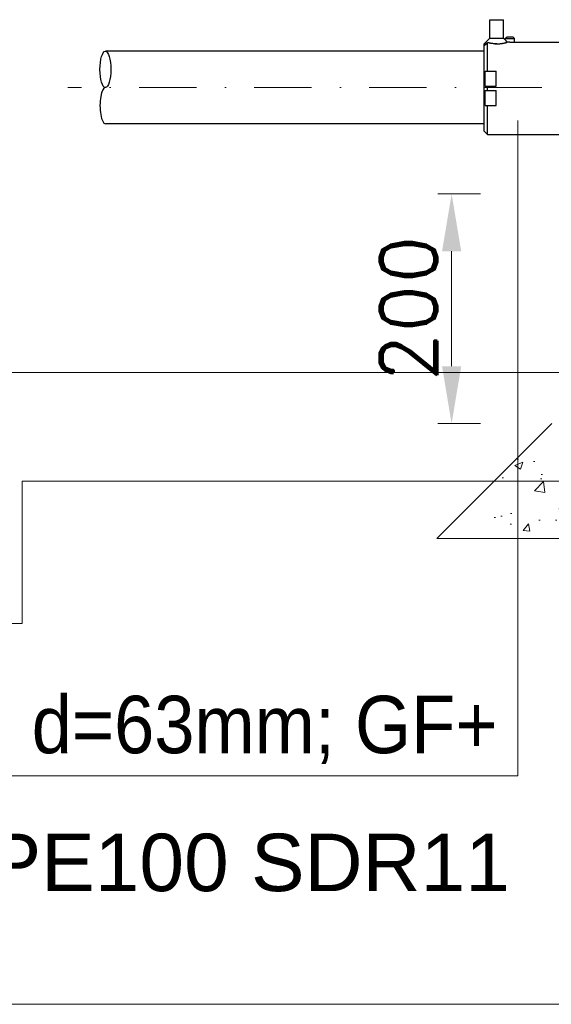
# Model space of a CAD drawing. Header units: centimetres. Extents: x 6548225 to 6568523, y 5576177 to 5581907.
# Tile 21 of 28: x 6566529 to 6566991, y 5579478 to 5580335. Entities that reach past the tile are written whole.
import ezdxf

# ---------------------------------------------------------------- set-up
doc = ezdxf.new("R2010")
doc.units = ezdxf.units.CM
doc.linetypes.add('DASHDOT', pattern=[1, 0.5, -0.25, 0, -0.25])
doc.linetypes.add('phl_thick', pattern=[0])
for name, color, linetype, lineweight in [('_kreskowa', 252, 'Continuous', 5), ('_opisy', 7, 'Continuous', 13), ('HAWLE', 7, 'Continuous', 25), ('HAWLE OSIE SYMETRII', 5, 'DASHDOT', 9)]:
    doc.layers.add(name, color=color, linetype=linetype, lineweight=lineweight)
doc.layers.add('projection', color=7, linetype='Continuous')
doc.styles.add('Arial', font='romand.shx', dxfattribs={"bigfont": 'bigfont.shx'})
doc.styles.get("Standard").update_dxf_attribs({"font": 'arial.ttf'})
doc.dimstyles.new('ISO-25', dxfattribs={"dimtxt": 2.5, "dimasz": 2.5, "dimexe": 1.25, "dimexo": 0.625, "dimtad": 1, "dimtxsty": 'Standard', "dimcen": 2.5, "dimadec": 0, "dimazin": 0, "dimtfac": 1, "dimtmove": 0, "dimatfit": 3, "dimfxl": 1, "dimlwd": 13, "dimlwe": 13, "dimarcsym": 0})

# ---------------------------------------------------------------- blocks, each defined once
blk = doc.blocks.new('*D97')
at = {"layer": '_opisy', "color": 0, "lineweight": 13, "transparency": 16777216}
for p, q in [((6566892.64, 5580183.7), (6566929.78, 5580183.7)), ((6566904.78, 5580133.7), (6566904.78, 5580033.7)), ((6566892.64, 5579983.7), (6566929.78, 5579983.7))]:
    blk.add_line(p, q, dxfattribs=at)
at = {"layer": '_opisy', "color": 0, "transparency": 16777216}
for points in [[(6566913.12, 5580133.7), (6566896.45, 5580133.7), (6566904.78, 5580183.7)], [(6566896.45, 5580033.7), (6566913.12, 5580033.7), (6566904.78, 5579983.7)]]:
    blk.add_solid(points, dxfattribs=at)
at = {"layer": 'DEFPOINTS', "color": 0, "transparency": 16777216}
for p in [(6566880.14, 5580183.7), (6566880.14, 5579983.7), (6566904.78, 5579983.7)]:
    blk.add_point(p, dxfattribs=at)
at = {"layer": '_opisy', "color": 0, "transparency": 16777216, "insert": (6566867.28, 5580083.7), "char_height": 50, "attachment_point": 5, "rotation": 90, "style": 'Arial'}
blk.add_mtext('200', dxfattribs=at)

msp = doc.modelspace()

# ---------------------------------------------------------------- hatches: boundary and pattern name
at = {"layer": '_kreskowa'}
h = msp.add_hatch(dxfattribs=at)
h.set_pattern_fill('AR-CONC', color=256, scale=10, style=0)
h.set_pattern_definition([(50, (6556073.204, 5575441.365), (71.72602, -6.2752), [7.5, -82.5]), (355, (6556073.204, 5575441.365), (-13.87513, 75.2192), [6, -66]), (100.4514, (6556079.18, 5575440.84), (57.85094, 68.94395), [6.374, -70.1142]), (46.1842, (6556073.204, 5575461.365), (106.7241, -16.5519), [11.25, -123.75]), (96.6356, (6556082.1, 5575459.99), (93.4663, 97.4118), [9.561, -105.1713]), (351.1842, (6556073.2, 5575461.37), (93.4662, 97.4119), [9, -99]), (21, (6556083.204, 5575456.365), (59.6907, -40.2619), [7.5, -82.5]), (326, (6556083.204, 5575456.365), (24.33153, 72.515), [6, -66]), (71.4514, (6556088.18, 5575453.01), (84.02226, 32.25305), [6.374, -70.1142]), (37.5, (6556073.204, 5575441.365), (1.215986, 33.289385), [0, -65.2, 0, -67, 0, -66.25]), (7.5, (6556073.204, 5575441.365), (26.30695, 39.44117), [0, -38.2, 0, -63.7, 0, -25.25]), (327.5, (6556050.904, 5575441.365), (53.382244, -2.25549), [0, -25, 0, -78, 0, -103.5]), (317.5, (6556040.904, 5575441.365), (58.31862, 10.0105), [0, -32.5, 0, -51.8, 0, -73.5])])
h.paths.add_polyline_path([(6567341.99, 5579983.705), (6566991.99, 5579983.705), (6566891.99, 5579883.705), (6567441.99, 5579883.705)])

# ---------------------------------------------------------------- linework, layer by layer
msp.add_line((6566991.99, 5579983.705), (6566891.99, 5579883.705), dxfattribs=at)
msp.add_lwpolyline([(6566891.99, 5579883.705), (6567441.99, 5579883.705)], dxfattribs=at)
at = {"layer": '_opisy'}
for p, q in [((6566962.417, 5579677.233), (6566962.417, 5580247.38)), ((6565506.986, 5580028.27), (6567005.2, 5580028.27)), ((6566531.213, 5579809.797), (6566531.213, 5579933.705)), ((6566531.213, 5579933.705), (6567016.559, 5579933.705)), ((6566531.213, 5579809.797), (6565506.986, 5579809.797)), ((6566962.417, 5579677.263), (6565723.465, 5579677.263)), ((6566962.417, 5579478.471), (6565723.465, 5579478.471)), ((6566962.417, 5579478.471), (6567292.124, 5579478.471))]:
    msp.add_line(p, q, dxfattribs=at)
at = {"layer": 'HAWLE'}
for p, q in [((6566932.99, 5580307.705), (6566603.621, 5580307.705)), ((6566932.99, 5580244.705), (6566603.621, 5580244.705))]:
    msp.add_line(p, q, dxfattribs=at)
msp.add_ellipse((6566603.621, 5580291.955), major_axis=(0, 15.75), ratio=0.3000696, dxfattribs=at)
msp.add_ellipse((6566603.621, 5580260.455), major_axis=(0, 15.75), ratio=0.3000696, start_param=0, end_param=3.1415927, dxfattribs=at)
at = {"layer": 'HAWLE OSIE SYMETRII', "ltscale": 100}
msp.add_line((6567583.742, 5580276.205), (6566571.042, 5580276.205), dxfattribs=at)
at = {"layer": 'projection', "color": 7, "linetype": 'phl_thick'}
for p, q in [((6566937.99, 5580335.205), (6566949.99, 5580335.205)), ((6566937.99, 5580319.205), (6566937.99, 5580335.205)), ((6566949.99, 5580319.205), (6566949.99, 5580335.205)), ((6566932.99, 5580314.205), (6566937.99, 5580319.205)), ((6566937.99, 5580319.205), (6566949.99, 5580319.205)), ((6566951.49, 5580317.705), (6566949.99, 5580319.205)), ((6566951.49, 5580318.705), (6566952.99, 5580320.205)), ((6566951.49, 5580318.705), (6566959.49, 5580318.705)), ((6566951.49, 5580317.705), (6566951.49, 5580318.705)), ((6566951.497, 5580317.694), (6566951.49, 5580317.705)), ((6566951.517, 5580317.663), (6566951.497, 5580317.694)), ((6566951.551, 5580317.611), (6566951.517, 5580317.663)), ((6566951.598, 5580317.541), (6566951.551, 5580317.611)), ((6566951.657, 5580317.453), (6566951.598, 5580317.541)), ((6566951.727, 5580317.35), (6566951.657, 5580317.453)), ((6566951.806, 5580317.235), (6566951.727, 5580317.35)), ((6566951.893, 5580317.111), (6566951.806, 5580317.235)), ((6566951.985, 5580316.982), (6566951.893, 5580317.111)), ((6566952.08, 5580316.848), (6566951.985, 5580316.982)), ((6566952.183, 5580316.708), (6566952.08, 5580316.848)), ((6566952.99, 5580320.205), (6566957.99, 5580320.205)), ((6566959.49, 5580318.705), (6566957.99, 5580320.205)), ((6566959.49, 5580315.705), (6566959.49, 5580318.705)), ((6566932.99, 5580314.205), (6566935.007, 5580314.205)), ((6566932.99, 5580238.205), (6566932.99, 5580314.205)), ((6566932.99, 5580312.705), (6566932.997, 5580312.709)), ((6566932.997, 5580312.709), (6566933.016, 5580312.723)), ((6566933.016, 5580312.723), (6566933.049, 5580312.746)), ((6566933.049, 5580312.746), (6566933.095, 5580312.778)), ((6566933.095, 5580312.778), (6566933.153, 5580312.82)), ((6566933.153, 5580312.82), (6566933.226, 5580312.872)), ((6566933.226, 5580312.872), (6566933.311, 5580312.933)), ((6566933.311, 5580312.933), (6566933.409, 5580313.003)), ((6566933.409, 5580313.003), (6566933.52, 5580313.083)), ((6566933.52, 5580313.083), (6566933.643, 5580313.173)), ((6566933.643, 5580313.173), (6566933.777, 5580313.272)), ((6566933.777, 5580313.272), (6566933.923, 5580313.379)), ((6566933.923, 5580313.379), (6566934.08, 5580313.496)), ((6566934.08, 5580313.496), (6566934.247, 5580313.622)), ((6566934.247, 5580313.622), (6566934.424, 5580313.756)), ((6566934.424, 5580313.756), (6566934.61, 5580313.898)), ((6566934.61, 5580313.898), (6566934.805, 5580314.048)), ((6566934.805, 5580314.048), (6566935.007, 5580314.205)), ((6566935.007, 5580314.205), (6566935.172, 5580314.385)), ((6566935.172, 5580314.385), (6566935.337, 5580314.564)), ((6566935.337, 5580314.564), (6566935.501, 5580314.742)), ((6566935.501, 5580314.742), (6566935.665, 5580314.92)), ((6566935.665, 5580314.92), (6566935.828, 5580315.096)), ((6566935.828, 5580315.096), (6566935.99, 5580315.272)), ((6566936.226, 5580315.209), (6566935.99, 5580315.272)), ((6566935.99, 5580290.455), (6566935.99, 5580315.272)), ((6566936.476, 5580315.145), (6566936.226, 5580315.209)), ((6566936.738, 5580315.08), (6566936.476, 5580315.145)), ((6566937.012, 5580315.014), (6566936.738, 5580315.08)), ((6566937.3, 5580314.946), (6566937.012, 5580315.014)), ((6566937.606, 5580314.878), (6566937.3, 5580314.946)), ((6566937.931, 5580314.808), (6566937.606, 5580314.878)), ((6566938.273, 5580314.738), (6566937.931, 5580314.808)), ((6566938.631, 5580314.669), (6566938.273, 5580314.738)), ((6566939.005, 5580314.602), (6566938.631, 5580314.669)), ((6566939.393, 5580314.537), (6566939.005, 5580314.602)), ((6566939.794, 5580314.474), (6566939.393, 5580314.537)), ((6566940.207, 5580314.416), (6566939.794, 5580314.474)), ((6566940.632, 5580314.362), (6566940.207, 5580314.416)), ((6566941.066, 5580314.313), (6566940.632, 5580314.362)), ((6566941.508, 5580314.271), (6566941.066, 5580314.313)), ((6566941.956, 5580314.234), (6566941.508, 5580314.271)), ((6566942.409, 5580314.205), (6566941.956, 5580314.234)), ((6566942.806, 5580314.191), (6566942.409, 5580314.205)), ((6566942.409, 5580314.205), (6566945.571, 5580314.205)), ((6566943.202, 5580314.18), (6566942.806, 5580314.191)), ((6566943.597, 5580314.174), (6566943.202, 5580314.18)), ((6566943.99, 5580314.172), (6566943.597, 5580314.174)), ((6566943.99, 5580314.172), (6566944.383, 5580314.174)), ((6566944.383, 5580314.174), (6566944.779, 5580314.18)), ((6566944.779, 5580314.18), (6566945.175, 5580314.191)), ((6566945.175, 5580314.191), (6566945.571, 5580314.205)), ((6566945.571, 5580314.205), (6566945.991, 5580314.232)), ((6566945.991, 5580314.232), (6566946.406, 5580314.265)), ((6566946.406, 5580314.265), (6566946.816, 5580314.303)), ((6566946.816, 5580314.303), (6566947.22, 5580314.347)), ((6566947.22, 5580314.347), (6566947.616, 5580314.395)), ((6566947.616, 5580314.395), (6566948.003, 5580314.448)), ((6566948.003, 5580314.448), (6566948.38, 5580314.504)), ((6566948.38, 5580314.504), (6566948.746, 5580314.563)), ((6566948.746, 5580314.563), (6566949.1, 5580314.624)), ((6566949.1, 5580314.624), (6566949.442, 5580314.687)), ((6566949.442, 5580314.687), (6566949.77, 5580314.751)), ((6566949.77, 5580314.751), (6566950.084, 5580314.815)), ((6566950.084, 5580314.815), (6566950.383, 5580314.88)), ((6566950.383, 5580314.88), (6566950.667, 5580314.943)), ((6566950.667, 5580314.943), (6566950.935, 5580315.006)), ((6566950.935, 5580315.006), (6566951.19, 5580315.067)), ((6566951.19, 5580315.067), (6566951.435, 5580315.128)), ((6566951.435, 5580315.128), (6566951.67, 5580315.187)), ((6566951.67, 5580315.187), (6566951.893, 5580315.246)), ((6566951.893, 5580315.246), (6566952.104, 5580315.302)), ((6566952.104, 5580315.302), (6566952.302, 5580315.357)), ((6566952.293, 5580316.561), (6566952.183, 5580316.708)), ((6566952.409, 5580316.408), (6566952.293, 5580316.561)), ((6566952.302, 5580315.357), (6566952.487, 5580315.408)), ((6566952.532, 5580316.249), (6566952.409, 5580316.408)), ((6566952.487, 5580315.408), (6566952.656, 5580315.456)), ((6566952.66, 5580316.086), (6566952.532, 5580316.249)), ((6566952.656, 5580315.456), (6566952.811, 5580315.501)), ((6566952.793, 5580315.919), (6566952.66, 5580316.086)), ((6566952.931, 5580315.75), (6566952.793, 5580315.919)), ((6566952.811, 5580315.501), (6566952.95, 5580315.542)), ((6566953.074, 5580315.578), (6566952.931, 5580315.75)), ((6566952.95, 5580315.542), (6566953.073, 5580315.578)), ((6566953.287, 5580315.566), (6566953.074, 5580315.578)), ((6566953.511, 5580315.554), (6566953.287, 5580315.566)), ((6566953.746, 5580315.543), (6566953.511, 5580315.554)), ((6566953.988, 5580315.534), (6566953.746, 5580315.543)), ((6566954.237, 5580315.525), (6566953.988, 5580315.534)), ((6566954.491, 5580315.518), (6566954.237, 5580315.525)), ((6566954.748, 5580315.512), (6566954.491, 5580315.518)), ((6566955.006, 5580315.508), (6566954.748, 5580315.512)), ((6566955.262, 5580315.506), (6566955.006, 5580315.508)), ((6566955.514, 5580315.505), (6566955.262, 5580315.506)), ((6566955.514, 5580315.505), (6566955.767, 5580315.506)), ((6566955.767, 5580315.506), (6566956.024, 5580315.509)), ((6566956.024, 5580315.509), (6566956.281, 5580315.513)), ((6566956.281, 5580315.513), (6566956.537, 5580315.519)), ((6566956.537, 5580315.519), (6566956.791, 5580315.527)), ((6566956.791, 5580315.527), (6566957.039, 5580315.535)), ((6566957.039, 5580315.535), (6566957.28, 5580315.545)), ((6566957.28, 5580315.545), (6566957.513, 5580315.556)), ((6566957.513, 5580315.556), (6566957.735, 5580315.568)), ((6566957.735, 5580315.568), (6566957.946, 5580315.581)), ((6566957.946, 5580315.581), (6566958.143, 5580315.593)), ((6566958.143, 5580315.593), (6566958.327, 5580315.606)), ((6566958.327, 5580315.606), (6566958.499, 5580315.618)), ((6566958.499, 5580315.618), (6566958.663, 5580315.631)), ((6566958.663, 5580315.631), (6566958.815, 5580315.643)), ((6566958.815, 5580315.643), (6566958.954, 5580315.655)), ((6566958.954, 5580315.655), (6566959.079, 5580315.666)), ((6566959.079, 5580315.666), (6566959.188, 5580315.676)), ((6566959.188, 5580315.676), (6566959.281, 5580315.684)), ((6566959.281, 5580315.684), (6566959.357, 5580315.692)), ((6566959.357, 5580315.692), (6566959.416, 5580315.697)), ((6566959.416, 5580315.697), (6566959.458, 5580315.701)), ((6566959.458, 5580315.701), (6566959.482, 5580315.704)), ((6566959.482, 5580315.704), (6566959.49, 5580315.705)), ((6566959.49, 5580315.705), (6567002.49, 5580315.705)), ((6566932.99, 5580244.705), (6566932.99, 5580307.705)), ((6566933.99, 5580290.455), (6566943.66, 5580290.455)), ((6566933.99, 5580277.455), (6566933.99, 5580290.455)), ((6566943.66, 5580277.455), (6566943.66, 5580290.455)), ((6566933.99, 5580277.455), (6566943.66, 5580277.455)), ((6566935.99, 5580273.455), (6566935.99, 5580277.455)), ((6566933.99, 5580273.455), (6566943.66, 5580273.455)), ((6566933.99, 5580260.455), (6566933.99, 5580273.455)), ((6566943.66, 5580260.455), (6566943.66, 5580273.455)), ((6566933.99, 5580260.455), (6566943.66, 5580260.455)), ((6566935.99, 5580235.205), (6566935.99, 5580260.455)), ((6566937.811, 5580260.455), (6566937.811, 5580260.455)), ((6566937.811, 5580260.455), (6566937.811, 5580260.455)), ((6566937.811, 5580260.455), (6566937.811, 5580260.455)), ((6566937.811, 5580260.455), (6566937.811, 5580260.455)), ((6566937.811, 5580260.455), (6566937.811, 5580260.455)), ((6566937.811, 5580260.455), (6566937.811, 5580260.455)), ((6566940.17, 5580260.455), (6566940.17, 5580260.455)), ((6566940.17, 5580260.455), (6566940.17, 5580260.455)), ((6566940.17, 5580260.455), (6566940.17, 5580260.455)), ((6566940.17, 5580260.455), (6566940.17, 5580260.455)), ((6566935.99, 5580235.205), (6566932.99, 5580238.205)), ((6566935.99, 5580235.205), (6567025.99, 5580235.205))]:
    msp.add_line(p, q, dxfattribs=at)

# ---------------------------------------------------------------- texts
at = {"layer": '_opisy', "char_height": 50, "width": 1639.59421, "attachment_point": 1}
for s, insert in [('\\W0.9;elektromufa PE100, SDR11, {\\fArial|b0|i0|c238|p32;d=63mm}; GF+', (6565732.439, 5579746.932)), ('tuleja kołnierzowa 63/50 PE100 SDR11', (6565732.439, 5579626.932))]:
    msp.add_mtext(s, dxfattribs=dict(at, insert=insert))

# ---------------------------------------------------------------- dimensions: what is measured, and where the dimension line sits
at = {"layer": '_opisy'}
dim = msp.add_linear_dim(base=(6566904.784, 5579983.705), p1=(6566880.144, 5580183.705), p2=(6566880.144, 5579983.705), angle=90, dimstyle='ISO-25', override={"dimscale": 20, "dimtxsty": 'Arial'}, dxfattribs=at)
dim.commit()
dim.dimension.update_dxf_attribs({"geometry": '*D97', "text_midpoint": (6566867.284, 5580083.705)})

doc.saveas('drawing.dxf')
